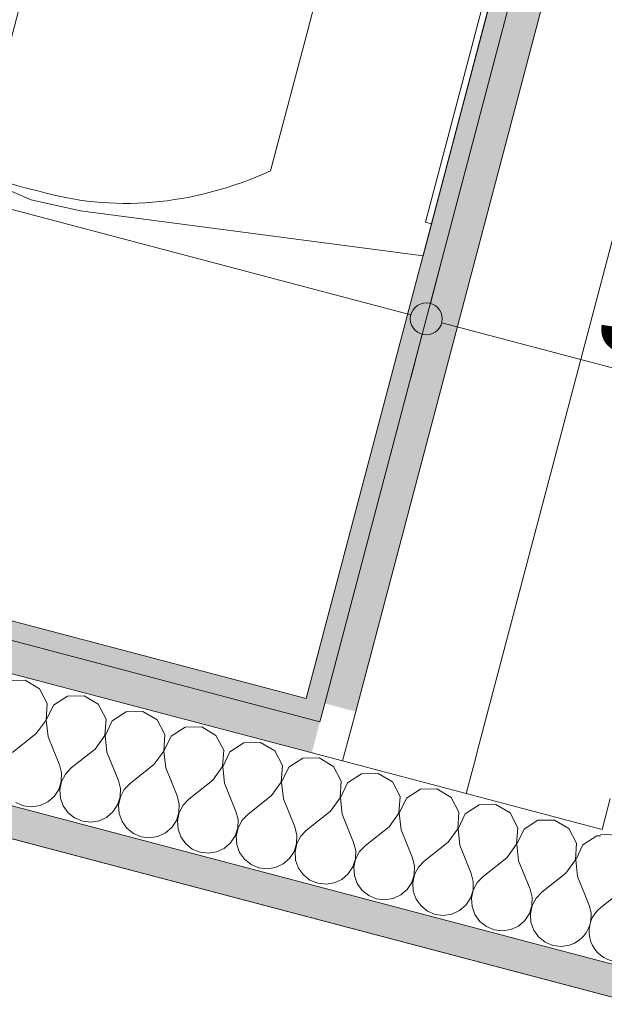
# Model space of a CAD drawing. Header units: millimetres. Extents: x -176817 to 18864955, y -12996033 to 201123.
# Tile 165 of 256: x 178758 to 179216, y -9722 to -8951. Entities that reach past the tile are written whole.
import ezdxf

# ---------------------------------------------------------------- set-up
doc = ezdxf.new("R2010")
doc.units = ezdxf.units.MM
doc.header["$MEASUREMENT"] = 0
for name, color, linetype in [('210-A Strefy', 7, 'Continuous'), ('213-A Wymiarowanie wewnętrzne', 7, 'Continuous'), ('215-A Wymiarowanie wewnętrzne 1_50', 7, 'Continuous'), ('230-A Ściany wewnętrzne', 7, 'Continuous'), ('320-W Umeblowanie', 7, 'Continuous')]:
    doc.layers.add(name, color=color, linetype=linetype)
doc.styles.add('STYL_AUTOMATYCZNY_4', font='arial.ttf')
doc.dimstyles.new('STYL_AUTOMATYCZNY__3', dxfattribs={"dimtxt": 64.999998, "dimasz": 47.5, "dimexe": 0.18, "dimexo": 0.0625, "dimgap": 0, "dimtad": 1, "dimdec": 1, "dimlfac": 0.1, "dimzin": 0, "dimdsep": 46, "dimtxsty": 'STYL_AUTOMATYCZNY_4', "dimblk": 'ARROWHEAD_11', "dimblk1": 'ARROWHEAD_11', "dimblk2": 'ARROWHEAD_11', "dimcen": 0.09, "dimclrd": 30, "dimclre": 30, "dimclrt": 30, "dimazin": 0, "dimtfac": 1, "dimtdec": 4, "dimtmove": 0, "dimatfit": 3, "dimfxl": 0, "dimtolj": 1, "dimtzin": 0, "dimarcsym": 0})
pattern_1 = [(0, (0, 0), (0, 37.5), [0, -37.5])]

# ---------------------------------------------------------------- blocks, each defined once
blk = doc.blocks.new('Zaplecze_1.19_9_2', base_point=(179928.23, -11588.13))
at = {"layer": '210-A Strefy', "color": 7, "linetype": 'Continuous', "lineweight": 0, "flags": 128}
blk.add_lwpolyline([(173461.58, -11180.7), (181970.34, -13425.95), (182706.47, -10636.24), (176359.49, -8961.43), (176212.76, -9517.51), (174050.98, -8947.07)], close=True, dxfattribs=at)
blk = doc.blocks.new('WC-D_1.23b_25_2', base_point=(177161.76, -7328.12))
at = {"layer": '210-A Strefy', "color": 254, "linetype": 'Continuous', "lineweight": 0, "true_color": 0xdfc8bd, "flags": 128}
blk.add_lwpolyline([(174442.86, -8285.04), (178982.44, -9482.92), (180561.76, -3497.78), (176022.2, -2299.9)], close=True, dxfattribs=at)
blk = doc.blocks.new('*X929')
at = {"layer": '230-A Ściany wewnętrzne', "color": 7, "linetype": 'Continuous', "lineweight": 0}
for p, q in [((179231.54, -9631.88), (179212.87, -9646.65)), ((179240.75, -9634.31), (179249.71, -9656.37)), ((179200.49, -9636.41), (179203.66, -9644.22)), ((179277.59, -9644.03), (179258.92, -9658.8)), ((179286.8, -9646.46), (179295.56, -9668.06))]:
    blk.add_line(p, q, dxfattribs=at)
for centre, start, end in [((179216.77, -9613.21), 308.34814, 99.57987), ((179262.82, -9625.36), 308.34814, 202.08793), ((179308.86, -9637.51), 87.4868, 202.08793), ((179181.6, -9653.17), 291.19799, 22.08793), ((179227.64, -9665.32), 128.34814, 255.21803), ((179227.64, -9665.32), 255.21803, 22.08793), ((179273.69, -9677.47), 128.34814, 255.21803), ((179273.69, -9677.47), 255.21803, 307.17073)]:
    blk.add_arc(centre, 23.81, start, end, dxfattribs=at)
blk = doc.blocks.new('*X930')
at = {"layer": '230-A Ściany wewnętrzne', "color": 7, "linetype": 'Continuous', "lineweight": 0}
for p, q in [((178762.42, -9468.69), (178749.41, -9468.93)), ((178773.61, -9475.32), (178762.42, -9468.69)), ((178779.65, -9486.85), (178773.61, -9475.32)), ((178795.45, -9481.08), (178784.51, -9488.13)), ((178808.46, -9480.84), (178795.45, -9481.08)), ((178819.66, -9487.47), (178808.46, -9480.84)), ((178778.72, -9499.83), (178779.65, -9486.85)), ((178784.51, -9488.13), (178778.91, -9499.88)), ((178825.69, -9499), (178819.66, -9487.47)), ((178841.49, -9493.23), (178830.55, -9500.28)), ((178854.5, -9492.99), (178841.49, -9493.23)), ((178865.7, -9499.62), (178854.5, -9492.99)), ((178771.11, -9510.38), (178778.72, -9499.83)), ((178778.91, -9499.88), (178780.32, -9512.81)), ((178824.77, -9511.98), (178825.69, -9499)), ((178830.55, -9500.28), (178824.95, -9512.03)), ((178871.74, -9511.15), (178865.7, -9499.62)), ((178771.11, -9510.38), (178752.44, -9525.16)), ((178817.16, -9522.53), (178824.77, -9511.98)), ((178824.95, -9512.03), (178826.37, -9524.96)), ((178870.81, -9524.13), (178871.74, -9511.15)), ((178876.6, -9512.43), (178871, -9524.18)), ((178887.54, -9505.38), (178876.6, -9512.43)), ((178900.55, -9505.14), (178887.54, -9505.38)), ((178911.74, -9511.77), (178900.55, -9505.14)), ((178917.78, -9523.3), (178911.74, -9511.77)), ((178780.32, -9512.81), (178789.28, -9534.88)), ((178933.58, -9517.53), (178922.64, -9524.58)), ((178946.59, -9517.29), (178933.58, -9517.53)), ((178957.78, -9523.92), (178946.59, -9517.29)), ((178817.16, -9522.53), (178798.48, -9537.31)), ((178826.37, -9524.96), (178835.32, -9547.02)), ((178863.2, -9534.68), (178870.81, -9524.13)), ((178871, -9524.18), (178872.41, -9537.11)), ((178916.85, -9536.28), (178917.78, -9523.3)), ((178922.64, -9524.58), (178917.04, -9536.33)), ((178963.82, -9535.45), (178957.78, -9523.92)), ((178790.88, -9541.24), (178789.28, -9534.88)), ((178863.2, -9534.68), (178844.53, -9549.45)), ((178962.9, -9548.43), (178963.82, -9535.45)), ((178979.62, -9529.68), (178968.68, -9536.73)), ((178992.63, -9529.44), (178979.62, -9529.68)), ((179003.83, -9536.07), (178992.63, -9529.44)), ((178790.69, -9547.81), (178790.88, -9541.24)), ((178793.94, -9542.05), (178790.87, -9547.86)), ((178798.48, -9537.31), (178793.94, -9542.05)), ((178872.41, -9537.11), (178881.36, -9559.17)), ((178909.24, -9546.83), (178916.85, -9536.28)), ((178917.04, -9536.33), (178918.45, -9549.26)), ((178968.68, -9536.73), (178963.08, -9548.48)), ((179009.87, -9547.6), (179003.83, -9536.07)), ((179025.66, -9541.83), (179014.73, -9548.88)), ((179038.68, -9541.59), (179025.66, -9541.83)), ((179049.87, -9548.22), (179038.68, -9541.59)), ((178788.71, -9554.07), (178790.69, -9547.81)), ((178790.87, -9547.86), (178789.51, -9554.29)), ((178836.93, -9553.39), (178835.32, -9547.02)), ((178844.53, -9549.45), (178839.99, -9554.2)), ((178909.24, -9546.83), (178890.57, -9561.6)), ((178918.45, -9549.26), (178927.41, -9571.32)), ((178955.29, -9558.98), (178962.9, -9548.43)), ((178963.08, -9548.48), (178964.5, -9561.41)), ((179008.94, -9560.58), (179009.87, -9547.6)), ((179014.73, -9548.88), (179009.13, -9560.63)), ((179055.91, -9559.75), (179049.87, -9548.22)), ((178785.09, -9559.56), (178788.71, -9554.07)), ((178789.51, -9554.29), (178789.95, -9560.84)), ((178836.73, -9559.96), (178836.93, -9553.39)), ((178839.99, -9554.2), (178836.92, -9560.01)), ((179071.71, -9553.98), (179060.77, -9561.03)), ((179084.72, -9553.74), (179071.71, -9553.98)), ((179095.91, -9560.37), (179084.72, -9553.74)), ((178755.08, -9564.31), (178761.14, -9566.85)), ((178774.15, -9566.61), (178780.11, -9563.84)), ((178780.11, -9563.84), (178785.09, -9559.56)), ((178789.95, -9560.84), (178792.16, -9567.02)), ((178831.13, -9571.71), (178834.75, -9566.22)), ((178834.75, -9566.22), (178836.73, -9559.96)), ((178836.92, -9560.01), (178835.55, -9566.44)), ((178835.55, -9566.44), (178835.99, -9572.99)), ((178882.97, -9565.54), (178881.36, -9559.17)), ((178882.77, -9572.11), (178882.97, -9565.54)), ((178886.03, -9566.35), (178882.96, -9572.16)), ((178890.57, -9561.6), (178886.03, -9566.35)), ((178955.29, -9558.98), (178936.61, -9573.75)), ((178964.5, -9561.41), (178973.45, -9583.47)), ((179001.33, -9571.13), (179008.94, -9560.58)), ((179009.13, -9560.63), (179010.54, -9573.56)), ((179054.98, -9572.73), (179055.91, -9559.75)), ((179060.77, -9561.03), (179055.17, -9572.77)), ((179101.95, -9571.9), (179095.91, -9560.37)), ((179117.75, -9566.13), (179106.81, -9573.18)), ((179130.76, -9565.89), (179117.75, -9566.13)), ((179141.96, -9572.52), (179130.76, -9565.89)), ((178761.14, -9566.85), (178767.66, -9567.63)), ((178767.66, -9567.63), (178774.15, -9566.61)), ((178792.16, -9567.02), (178795.99, -9572.37)), ((178795.99, -9572.37), (178801.12, -9576.46)), ((178826.15, -9575.99), (178831.13, -9571.71)), ((178835.99, -9572.99), (178838.21, -9579.17)), ((178880.79, -9578.37), (178882.77, -9572.11)), ((178882.96, -9572.16), (178881.59, -9578.58)), ((178929.01, -9577.69), (178927.41, -9571.32)), ((178936.61, -9573.75), (178932.07, -9578.5)), ((179001.33, -9571.13), (178982.66, -9585.9)), ((179010.54, -9573.56), (179019.49, -9595.62)), ((179047.37, -9583.28), (179054.98, -9572.73)), ((179055.17, -9572.77), (179056.58, -9585.71)), ((179101.03, -9584.88), (179101.95, -9571.9)), ((179106.81, -9573.18), (179101.21, -9584.92)), ((179147.99, -9584.05), (179141.96, -9572.52)), ((178801.12, -9576.46), (178807.18, -9579)), ((178807.18, -9579), (178813.7, -9579.78)), ((178813.7, -9579.78), (178820.19, -9578.75)), ((178820.19, -9578.75), (178826.15, -9575.99)), ((178838.21, -9579.17), (178842.03, -9584.52)), ((178877.17, -9583.86), (178880.79, -9578.37)), ((178881.59, -9578.58), (178882.04, -9585.14)), ((178928.82, -9584.26), (178929.01, -9577.69)), ((178932.07, -9578.5), (178929, -9584.31)), ((179163.79, -9578.28), (179152.86, -9585.33)), ((179176.8, -9578.04), (179163.79, -9578.28)), ((179188, -9584.67), (179176.8, -9578.04)), ((178842.03, -9584.52), (178847.17, -9588.61)), ((178847.17, -9588.61), (178853.23, -9591.15)), ((178866.24, -9590.9), (178872.2, -9588.14)), ((178872.2, -9588.14), (178877.17, -9583.86)), ((178882.04, -9585.14), (178884.25, -9591.32)), ((178926.84, -9590.52), (178928.82, -9584.26)), ((178929, -9584.31), (178927.64, -9590.73)), ((178975.06, -9589.84), (178973.45, -9583.47)), ((178982.66, -9585.9), (178978.12, -9590.65)), ((179047.37, -9583.28), (179028.7, -9598.05)), ((179056.58, -9585.71), (179065.53, -9607.77)), ((179093.42, -9595.43), (179101.03, -9584.88)), ((179101.21, -9584.92), (179102.62, -9597.86)), ((179147.07, -9597.02), (179147.99, -9584.05)), ((179152.86, -9585.33), (179147.26, -9597.07)), ((179194.04, -9596.19), (179188, -9584.67)), ((178853.23, -9591.15), (178859.75, -9591.93)), ((178859.75, -9591.93), (178866.24, -9590.9)), ((178884.25, -9591.32), (178888.07, -9596.67)), ((178888.07, -9596.67), (178893.21, -9600.76)), ((178918.24, -9600.29), (178923.22, -9596.01)), ((178923.22, -9596.01), (178926.84, -9590.52)), ((178927.64, -9590.73), (178928.08, -9597.29)), ((178928.08, -9597.29), (178930.29, -9603.47)), ((178972.88, -9602.67), (178974.86, -9596.41)), ((178975.05, -9596.46), (178973.68, -9602.88)), ((178974.86, -9596.41), (178975.06, -9589.84)), ((178978.12, -9590.65), (178975.05, -9596.46)), ((179021.1, -9601.99), (179019.49, -9595.62)), ((179093.42, -9595.43), (179074.74, -9610.2)), ((179139.46, -9607.58), (179147.07, -9597.02)), ((179147.26, -9597.07), (179148.67, -9610.01)), ((179193.11, -9609.17), (179194.04, -9596.19)), ((179209.84, -9590.43), (179198.9, -9597.48)), ((179212.64, -9590.38), (179209.84, -9590.43)), ((178893.21, -9600.76), (178899.27, -9603.3)), ((178899.27, -9603.3), (178905.79, -9604.08)), ((178905.79, -9604.08), (178912.28, -9603.05)), ((178912.28, -9603.05), (178918.24, -9600.29)), ((178930.29, -9603.47), (178934.12, -9608.82)), ((178969.26, -9608.16), (178972.88, -9602.67)), ((178973.68, -9602.88), (178974.12, -9609.44)), ((179020.9, -9608.56), (179021.1, -9601.99)), ((179024.16, -9602.8), (179021.09, -9608.61)), ((179028.7, -9598.05), (179024.16, -9602.8)), ((179102.62, -9597.86), (179111.58, -9619.92)), ((179198.9, -9597.48), (179193.3, -9609.22)), ((178934.12, -9608.82), (178939.25, -9612.91)), ((178958.32, -9615.2), (178964.28, -9612.44)), ((178964.28, -9612.44), (178969.26, -9608.16)), ((178974.12, -9609.44), (178976.34, -9615.62)), ((179018.92, -9614.82), (179020.9, -9608.56)), ((179021.09, -9608.61), (179019.72, -9615.03)), ((179067.14, -9614.14), (179065.53, -9607.77)), ((179074.74, -9610.2), (179070.2, -9614.95)), ((179139.46, -9607.58), (179120.79, -9622.35)), ((179148.67, -9610.01), (179157.62, -9632.07)), ((179185.5, -9619.73), (179193.11, -9609.17)), ((179193.3, -9609.22), (179194.71, -9622.16)), ((178939.25, -9612.91), (178945.31, -9615.45)), ((178945.31, -9615.45), (178951.83, -9616.23)), ((178951.83, -9616.23), (178958.32, -9615.2)), ((178976.34, -9615.62), (178980.16, -9620.97)), ((179010.32, -9624.59), (179015.3, -9620.31)), ((179015.3, -9620.31), (179018.92, -9614.82)), ((179019.72, -9615.03), (179020.16, -9621.59)), ((179066.95, -9620.71), (179067.14, -9614.14)), ((179070.2, -9614.95), (179067.13, -9620.76)), ((179113.18, -9626.29), (179111.58, -9619.92)), ((179185.5, -9619.73), (179166.83, -9634.5)), ((178980.16, -9620.97), (178985.29, -9625.06)), ((178985.29, -9625.06), (178991.35, -9627.6)), ((178991.35, -9627.6), (178997.88, -9628.38)), ((178997.88, -9628.38), (179004.36, -9627.35)), ((179004.36, -9627.35), (179010.32, -9624.59)), ((179020.16, -9621.59), (179022.38, -9627.77)), ((179022.38, -9627.77), (179026.2, -9633.12)), ((179061.35, -9632.45), (179064.96, -9626.97)), ((179064.96, -9626.97), (179066.95, -9620.71)), ((179067.13, -9620.76), (179065.77, -9627.18)), ((179065.77, -9627.18), (179066.21, -9633.74)), ((179112.99, -9632.86), (179113.18, -9626.29)), ((179116.25, -9627.1), (179113.18, -9632.91)), ((179120.79, -9622.35), (179116.25, -9627.1)), ((179194.71, -9622.16), (179200.49, -9636.41)), ((179026.2, -9633.12), (179031.34, -9637.21)), ((179056.37, -9636.74), (179061.35, -9632.45)), ((179066.21, -9633.74), (179068.42, -9639.92)), ((179111.01, -9639.12), (179112.99, -9632.86)), ((179113.18, -9632.91), (179111.81, -9639.33)), ((179159.23, -9638.44), (179157.62, -9632.07)), ((179166.83, -9634.5), (179162.29, -9639.25)), ((179031.34, -9637.21), (179037.4, -9639.75)), ((179037.4, -9639.75), (179043.92, -9640.53)), ((179043.92, -9640.53), (179050.41, -9639.5)), ((179050.41, -9639.5), (179056.37, -9636.74)), ((179068.42, -9639.92), (179072.24, -9645.27)), ((179107.39, -9644.6), (179111.01, -9639.12)), ((179111.81, -9639.33), (179112.25, -9645.89)), ((179159.03, -9645.01), (179159.23, -9638.44)), ((179162.29, -9639.25), (179159.22, -9645.06)), ((179072.24, -9645.27), (179077.38, -9649.36)), ((179077.38, -9649.36), (179083.44, -9651.9)), ((179096.45, -9651.65), (179102.41, -9648.89)), ((179102.41, -9648.89), (179107.39, -9644.6)), ((179112.25, -9645.89), (179114.47, -9652.07)), ((179153.43, -9656.75), (179157.05, -9651.27)), ((179157.05, -9651.27), (179159.03, -9645.01)), ((179159.22, -9645.06), (179157.85, -9651.48)), ((179083.44, -9651.9), (179089.96, -9652.68)), ((179089.96, -9652.68), (179096.45, -9651.65)), ((179114.47, -9652.07), (179118.29, -9657.41)), ((179118.29, -9657.41), (179123.42, -9661.51)), ((179148.45, -9661.04), (179153.43, -9656.75)), ((179157.85, -9651.48), (179158.29, -9658.04)), ((179158.29, -9658.04), (179160.51, -9664.22)), ((179123.42, -9661.51), (179129.48, -9664.05)), ((179129.48, -9664.05), (179136.01, -9664.83)), ((179136.01, -9664.83), (179142.49, -9663.8)), ((179142.49, -9663.8), (179148.45, -9661.04)), ((179160.51, -9664.22), (179164.33, -9669.56)), ((179164.33, -9669.56), (179169.47, -9673.66)), ((179169.47, -9673.66), (179175.53, -9676.2)), ((179175.53, -9676.2), (179182.05, -9676.98)), ((179182.05, -9676.98), (179188.54, -9675.95)), ((179188.54, -9675.95), (179190.27, -9675.15))]:
    blk.add_line(p, q, dxfattribs=at)
blk = doc.blocks.new('Ściana_34_2', base_point=(174057.31, -8276.38))
at = {"layer": '230-A Ściany wewnętrzne', "linetype": 'Continuous', "lineweight": 0, "true_color": 0x000000}
for points in [[(174424.53, -8295.71), (178978.61, -9497.42), (178982.44, -9482.92), (174428.36, -8281.21)], [(178978.61, -9497.42), (178993.11, -9501.25), (178996.94, -9486.74), (178982.44, -9482.92)]]:
    blk.add_hatch(color=18, dxfattribs=at).paths.add_polyline_path(points)
h = blk.add_hatch(dxfattribs=at)
h.set_pattern_fill('Gips_0002', color=18, style=0, pattern_type=2)
h.set_pattern_definition(pattern_1)
h.paths.add_polyline_path([(174418.16, -8319.89), (178986.74, -9525.42), (178993.11, -9501.25), (174424.53, -8295.71)])
h = blk.add_hatch(dxfattribs=at)
h.set_pattern_fill('Gips_0002', color=18, style=0, pattern_type=2)
h.set_pattern_definition(pattern_1)
h.paths.add_polyline_path([(176335.32, -8955.05), (182706.47, -10636.24), (182712.85, -10612.07), (176341.7, -8930.88)])
h = blk.add_hatch(dxfattribs=at)
h.set_pattern_fill('Gips_0002', color=18, style=0, pattern_type=2)
h.set_pattern_definition(pattern_1)
h.paths.add_polyline_path([(178986.74, -9525.42), (179010.91, -9531.8), (179017.29, -9507.62), (178993.11, -9501.25)])
at = {"layer": '230-A Ściany wewnętrzne', "color": 7, "linetype": 'Continuous', "lineweight": 0}
for p, q in [((178993.11, -9501.25), (174424.53, -8295.71)), ((179010.91, -9531.8), (176367.21, -8834.19)), ((182712.85, -10612.07), (176341.7, -8930.88)), ((176335.32, -8955.05), (182706.47, -10636.24)), ((178996.94, -9486.74), (178993.11, -9501.25)), ((179017.29, -9507.62), (179010.91, -9531.8)), ((179010.91, -9531.8), (179107.6, -9557.31)), ((179107.6, -9557.31), (179213.96, -9585.38))]:
    blk.add_line(p, q, dxfattribs=at)
at = {"layer": '230-A Ściany wewnętrzne', "color": 7, "linetype": 'Continuous', "lineweight": 0, "flags": 128}
for points in [[(178982.44, -9482.92), (174428.36, -8281.21)], [(176359.49, -8961.43), (182706.47, -10636.24)]]:
    blk.add_lwpolyline(points, dxfattribs=at)
at = {"layer": '230-A Ściany wewnętrzne', "color": 7, "lineweight": 0}
for name in ['*X930', '*X929']:
    blk.add_blockref(name, (0, 0), dxfattribs=at)
blk = doc.blocks.new('Ściana_45_2', base_point=(179148.02, -9619.69))
at = {"layer": '230-A Ściany wewnętrzne', "linetype": 'Continuous', "lineweight": 0, "true_color": 0x000000}
blk.add_hatch(color=18, dxfattribs=at).paths.add_polyline_path([(180561.76, -3497.78), (178982.44, -9482.92), (178996.94, -9486.74), (180576.27, -3501.61)])
h = blk.add_hatch(dxfattribs=at)
h.set_pattern_fill('Gips_0002', color=18, style=0, pattern_type=2)
h.set_pattern_definition(pattern_1)
h.paths.add_polyline_path([(180576.27, -3501.61), (178996.94, -9486.74), (179021.11, -9493.12), (180600.44, -3507.99)])
h = blk.add_hatch(dxfattribs=at)
h.set_pattern_fill('Gips_0002', color=18, style=0, pattern_type=2)
h.set_pattern_definition(pattern_1)
h.paths.add_polyline_path([(178993.11, -9501.25), (179017.29, -9507.62), (179021.11, -9493.12), (178996.94, -9486.74)])
at = {"layer": '230-A Ściany wewnętrzne', "color": 7, "linetype": 'Continuous', "lineweight": 0}
for p, q in [((180576.27, -3501.61), (178996.94, -9486.74)), ((180600.44, -3507.99), (179021.11, -9493.12)), ((180697.13, -3533.5), (179117.8, -9518.64)), ((178996.94, -9486.74), (178993.11, -9501.25)), ((179021.11, -9493.12), (179017.29, -9507.62)), ((179017.29, -9507.62), (179010.91, -9531.8)), ((179117.8, -9518.64), (179113.98, -9533.14)), ((179010.91, -9531.8), (179107.6, -9557.31)), ((179113.98, -9533.14), (179107.6, -9557.31)), ((179107.6, -9557.31), (179213.96, -9585.38)), ((179220.34, -9561.2), (179213.96, -9585.38))]:
    blk.add_line(p, q, dxfattribs=at)
at = {"layer": '230-A Ściany wewnętrzne', "color": 7, "linetype": 'Continuous', "lineweight": 0, "flags": 128}
blk.add_lwpolyline([(180561.76, -3497.78), (178982.44, -9482.92)], dxfattribs=at)
blk = doc.blocks.new('WC 27[229]_2', base_point=(179111.89, -8992.35))
at = {"layer": '320-W Umeblowanie', "color": 254, "linetype": 'Continuous', "lineweight": 0, "true_color": 0xcccccc}
for p, q in [((178983.79, -8958.54), (179013.17, -8847.19)), ((178954.4, -9069.9), (178983.79, -8958.54))]:
    blk.add_line(p, q, dxfattribs=at)
at = {"layer": '320-W Umeblowanie', "color": 254, "linetype": 'Continuous', "lineweight": 0, "true_color": 0xcccccc, "flags": 128}
for points in [[(178821.92, -8730.6), (178781.75, -8733.56), (178741.87, -8743.83), (178707.43, -8762.73), (178677.41, -8790.93), (178653.78, -8826.58), (178638.1, -8867.33), (178631.63, -8910.5), (178634.6, -8953.17), (178646.8, -8992.51), (178667.43, -9025.94), (178697.04, -9054.55), (178730.53, -9076.95), (178767.06, -9092.59), (178805.75, -9101.09), (179073.86, -9136.45), (179149.91, -8848.25), (178899.26, -8746.71), (178861.41, -8735.02)], [(179080.5, -9111.28), (179143.27, -8873.42), (179138.43, -8872.14), (179075.67, -9110)]]:
    blk.add_lwpolyline(points, close=True, dxfattribs=at)
at = {"layer": '320-W Umeblowanie', "color": 254, "linetype": 'Continuous', "lineweight": 0, "true_color": 0xcccccc}
for centre, major_axis, start_param, end_param in [((178782.53, -9003.25), (69.29, 262.59), 6.227454, 7.128043), ((178755.09, -9180.38), (114.7, 434.67), 5.753781, 6.306801), ((178746.89, -8896.92), (37.36, 141.59), 0.938292, 1.564936), ((178747.32, -8895.26), (37.36, 141.59), 1.576657, 2.203301), ((178830.79, -8820.36), (69.29, 262.59), 2.296732, 3.19732), ((178894.32, -8652.75), (114.7, 434.67), 3.117975, 3.670995)]:
    blk.add_ellipse(centre, major_axis=major_axis, ratio=0.724692, start_param=start_param, end_param=end_param, dxfattribs=at)
blk = doc.blocks.new('*D3285')
at = {"layer": '213-A Wymiarowanie wewnętrzne', "linetype": 'Continuous', "lineweight": 200}
for points in [[(181679.43, -10368.53), (181680.39, -10373.31), (181683.1, -10377.37), (181687.15, -10380.08), (181691.93, -10381.03), (181696.72, -10380.08), (181700.77, -10377.37), (181703.48, -10373.31), (181704.43, -10368.53), (181703.48, -10363.75), (181700.77, -10359.69), (181696.72, -10356.98), (181691.93, -10356.03), (181687.15, -10356.98), (181683.1, -10359.69), (181680.39, -10363.75)], [(180943.3, -13158.24), (180944.25, -13163.02), (180946.96, -13167.08), (180951.02, -13169.79), (180955.8, -13170.74), (180960.58, -13169.79), (180964.64, -13167.08), (180967.35, -13163.02), (180968.3, -13158.24), (180967.35, -13153.45), (180964.64, -13149.4), (180960.58, -13146.69), (180955.8, -13145.74), (180951.02, -13146.69), (180946.96, -13149.4), (180944.25, -13153.45)]]:
    blk.add_hatch(color=30, dxfattribs=at).paths.add_polyline_path(points)
at = {"layer": '213-A Wymiarowanie wewnętrzne', "color": 30, "linetype": 'Continuous', "lineweight": 0}
for p, q in [((181737.26, -10380.49), (181704.02, -10371.72)), ((180958.99, -13146.15), (181688.74, -10380.62)), ((180943.72, -13155.05), (180910.48, -13146.28)), ((181001.12, -13170.2), (180967.89, -13161.43)), ((180949.42, -13182.41), (180952.61, -13170.32))]:
    blk.add_line(p, q, dxfattribs=at)
blk.add_circle((180955.8, -13158.24), 12.5, dxfattribs=at)
at = {"layer": '213-A Wymiarowanie wewnętrzne', "color": 30, "lineweight": 200, "insert": (181282.84, -11867.91), "char_height": 65, "attachment_point": 7, "rotation": 75.21803, "style": 'STYL_AUTOMATYCZNY_4'}
blk.add_mtext('\\A1;{\\pql;\\fArial|b0|i0|c238|p0;\\W1.000000;288,5}', dxfattribs=at)
blk = doc.blocks.new('ARROWHEAD_11')
at = {"color": 0, "linetype": 'Continuous', "lineweight": 0}
blk.add_line((0, 0), (-1, 0), dxfattribs=at)
at = {"color": 0, "linetype": 'Continuous', "lineweight": 0, "const_width": 0.25, "flags": 128}
blk.add_lwpolyline([(-0.125, 0, 1), (0.125, 0, 1)], format="xyb", close=True, dxfattribs=at)
blk = doc.blocks.new('*D3286')
at = {"layer": '213-A Wymiarowanie wewnętrzne', "linetype": 'Continuous', "lineweight": 200}
for points in [[(181717.71, -10223.5), (181718.66, -10228.28), (181721.37, -10232.33), (181725.42, -10235.04), (181730.21, -10236), (181734.99, -10235.04), (181739.04, -10232.33), (181741.75, -10228.28), (181742.71, -10223.5), (181741.75, -10218.71), (181739.04, -10214.66), (181734.99, -10211.95), (181730.21, -10211), (181725.42, -10211.95), (181721.37, -10214.66), (181718.66, -10218.71)], [(181679.43, -10368.53), (181680.39, -10373.31), (181683.1, -10377.37), (181687.15, -10380.08), (181691.93, -10381.03), (181696.72, -10380.08), (181700.77, -10377.37), (181703.48, -10373.31), (181704.43, -10368.53), (181703.48, -10363.75), (181700.77, -10359.69), (181696.72, -10356.98), (181691.93, -10356.03), (181687.15, -10356.98), (181683.1, -10359.69), (181680.39, -10363.75)]]:
    blk.add_hatch(color=30, dxfattribs=at).paths.add_polyline_path(points)
at = {"layer": '213-A Wymiarowanie wewnętrzne', "color": 30, "linetype": 'Continuous', "lineweight": 0}
for p, q in [((181775.53, -10235.45), (181742.29, -10226.68)), ((181695.12, -10356.44), (181727.02, -10235.58)), ((181679.85, -10365.34), (181646.61, -10356.57))]:
    blk.add_line(p, q, dxfattribs=at)
for centre in [(181730.21, -10223.5), (181691.93, -10368.53)]:
    blk.add_circle(centre, 12.5, dxfattribs=at)
at = {"layer": '213-A Wymiarowanie wewnętrzne', "color": 30, "lineweight": 200, "insert": (181685.85, -10340.63), "char_height": 65, "attachment_point": 7, "rotation": 75.21803, "style": 'STYL_AUTOMATYCZNY_4'}
blk.add_mtext('\\A1;{\\pql;\\fArial|b0|i0|c238|p0;\\W1.000000;15}', dxfattribs=at)
blk = doc.blocks.new('*D3287')
at = {"layer": '213-A Wymiarowanie wewnętrzne', "linetype": 'Continuous', "lineweight": 200}
for points in [[(183304.69, -4209.35), (183305.64, -4214.14), (183308.35, -4218.19), (183312.4, -4220.9), (183317.19, -4221.85), (183321.97, -4220.9), (183326.02, -4218.19), (183328.73, -4214.14), (183329.69, -4209.35), (183328.73, -4204.57), (183326.02, -4200.52), (183321.97, -4197.81), (183317.19, -4196.85), (183312.4, -4197.81), (183308.35, -4200.52), (183305.64, -4204.57)], [(181717.71, -10223.5), (181718.66, -10228.28), (181721.37, -10232.33), (181725.42, -10235.04), (181730.21, -10236), (181734.99, -10235.04), (181739.04, -10232.33), (181741.75, -10228.28), (181742.71, -10223.5), (181741.75, -10218.71), (181739.04, -10214.66), (181734.99, -10211.95), (181730.21, -10211), (181725.42, -10211.95), (181721.37, -10214.66), (181718.66, -10218.71)]]:
    blk.add_hatch(color=30, dxfattribs=at).paths.add_polyline_path(points)
at = {"layer": '213-A Wymiarowanie wewnętrzne', "color": 30, "linetype": 'Continuous', "lineweight": 0}
for p, q in [((181733.39, -10211.41), (183314, -4221.44)), ((181718.12, -10220.31), (181684.88, -10211.54)), ((181775.53, -10235.45), (181742.29, -10226.68))]:
    blk.add_line(p, q, dxfattribs=at)
at = {"layer": '213-A Wymiarowanie wewnętrzne', "color": 30, "lineweight": 200, "insert": (182492.15, -7285.01), "char_height": 65, "attachment_point": 7, "rotation": 75.21803, "style": 'STYL_AUTOMATYCZNY_4'}
blk.add_mtext('\\A1;{\\pql;\\fArial|b0|i0|c238|p0;\\W1.000000;622}', dxfattribs=at)
blk = doc.blocks.new('*D3487')
at = {"layer": '215-A Wymiarowanie wewnętrzne 1_50', "linetype": 'Continuous', "lineweight": 200}
for points in [[(176571.2, -2432.56), (176572.15, -2437.34), (176574.86, -2441.4), (176578.91, -2444.11), (176583.7, -2445.06), (176588.48, -2444.11), (176592.54, -2441.4), (176595.25, -2437.34), (176596.2, -2432.56), (176595.25, -2427.77), (176592.54, -2423.72), (176588.48, -2421.01), (176583.7, -2420.06), (176578.91, -2421.01), (176574.86, -2423.72), (176572.15, -2427.77)], [(174984.22, -8446.7), (174985.17, -8451.48), (174987.88, -8455.54), (174991.94, -8458.25), (174996.72, -8459.2), (175001.5, -8458.25), (175005.56, -8455.54), (175008.27, -8451.48), (175009.22, -8446.7), (175008.27, -8441.91), (175005.56, -8437.86), (175001.5, -8435.15), (174996.72, -8434.2), (174991.94, -8435.15), (174987.88, -8437.86), (174985.17, -8441.91)]]:
    blk.add_hatch(color=30, dxfattribs=at).paths.add_polyline_path(points)
at = {"layer": '215-A Wymiarowanie wewnętrzne 1_50', "color": 30, "linetype": 'Continuous', "lineweight": 0}
for p, q in [((174999.91, -8434.61), (176580.51, -2444.64)), ((174984.63, -8443.51), (174951.4, -8434.74)), ((175042.04, -8458.66), (175008.81, -8449.89))]:
    blk.add_line(p, q, dxfattribs=at)
at = {"layer": '215-A Wymiarowanie wewnętrzne 1_50', "color": 30, "lineweight": 200, "insert": (175758.67, -5508.22), "char_height": 65, "attachment_point": 7, "rotation": 75.21803, "style": 'STYL_AUTOMATYCZNY_4'}
blk.add_mtext('\\A1;{\\pql;\\fArial|b0|i0|c238|p0;\\W1.000000;622}', dxfattribs=at)
blk = doc.blocks.new('*D3863')
at = {"layer": '213-A Wymiarowanie wewnętrzne', "linetype": 'Continuous', "lineweight": 200}
for points in [[(174495.3, -7980.18), (174496.25, -7984.96), (174498.96, -7989.02), (174503.01, -7991.73), (174507.8, -7992.68), (174512.58, -7991.73), (174516.63, -7989.02), (174519.34, -7984.96), (174520.3, -7980.18), (174519.34, -7975.39), (174516.63, -7971.34), (174512.58, -7968.63), (174507.8, -7967.68), (174503.01, -7968.63), (174498.96, -7971.34), (174496.25, -7975.39)], [(179063.88, -9185.71), (179064.83, -9190.49), (179067.54, -9194.55), (179071.59, -9197.26), (179076.38, -9198.21), (179081.16, -9197.26), (179085.22, -9194.55), (179087.93, -9190.49), (179088.88, -9185.71), (179087.93, -9180.93), (179085.22, -9176.87), (179081.16, -9174.16), (179076.38, -9173.21), (179071.59, -9174.16), (179067.54, -9176.87), (179064.83, -9180.93)]]:
    blk.add_hatch(color=30, dxfattribs=at).paths.add_polyline_path(points)
at = {"layer": '213-A Wymiarowanie wewnętrzne', "color": 30, "linetype": 'Continuous', "lineweight": 0}
for p, q in [((174519.88, -7983.37), (179064.29, -9182.52)), ((174495.84, -8025.5), (174504.61, -7992.26)), ((179079.57, -9173.62), (179088.34, -9140.39))]:
    blk.add_line(p, q, dxfattribs=at)
blk.add_circle((174507.8, -7980.18), 12.5, dxfattribs=at)
at = {"layer": '213-A Wymiarowanie wewnętrzne', "color": 30, "lineweight": 200, "insert": (176687.56, -8541.92), "char_height": 65, "attachment_point": 7, "rotation": 345.21803, "style": 'STYL_AUTOMATYCZNY_4'}
blk.add_mtext('\\A1;{\\pql;\\fArial|b0|i0|c238|p0;\\W1.000000;472,5}', dxfattribs=at)
blk = doc.blocks.new('*D3864')
at = {"layer": '213-A Wymiarowanie wewnętrzne', "linetype": 'Continuous', "lineweight": 200}
for points in [[(179063.88, -9185.71), (179064.83, -9190.49), (179067.54, -9194.55), (179071.59, -9197.26), (179076.38, -9198.21), (179081.16, -9197.26), (179085.22, -9194.55), (179087.93, -9190.49), (179088.88, -9185.71), (179087.93, -9180.93), (179085.22, -9176.87), (179081.16, -9174.16), (179076.38, -9173.21), (179071.59, -9174.16), (179067.54, -9176.87), (179064.83, -9180.93)], [(179411.96, -9277.56), (179412.91, -9282.34), (179415.62, -9286.4), (179419.68, -9289.11), (179424.46, -9290.06), (179429.25, -9289.11), (179433.3, -9286.4), (179436.01, -9282.34), (179436.96, -9277.56), (179436.01, -9272.78), (179433.3, -9268.72), (179429.25, -9266.01), (179424.46, -9265.06), (179419.68, -9266.01), (179415.62, -9268.72), (179412.91, -9272.78)]]:
    blk.add_hatch(color=30, dxfattribs=at).paths.add_polyline_path(points)
at = {"layer": '213-A Wymiarowanie wewnętrzne', "color": 30, "linetype": 'Continuous', "lineweight": 0}
for p, q in [((179079.57, -9173.62), (179088.34, -9140.39)), ((179088.46, -9188.9), (179412.38, -9274.37)), ((179064.42, -9231.03), (179073.19, -9197.8)), ((179427.65, -9265.47), (179436.42, -9232.24)), ((179412.5, -9322.88), (179421.27, -9289.65))]:
    blk.add_line(p, q, dxfattribs=at)
for centre in [(179076.38, -9185.71), (179424.46, -9277.56)]:
    blk.add_circle(centre, 12.5, dxfattribs=at)
at = {"layer": '213-A Wymiarowanie wewnętrzne', "color": 30, "lineweight": 200, "insert": (179205.8, -9206.42), "char_height": 65, "attachment_point": 7, "rotation": 345.21803, "style": 'STYL_AUTOMATYCZNY_4'}
blk.add_mtext('\\A1;{\\pql;\\fArial|b0|i0|c238|p0;\\W1.000000;36}', dxfattribs=at)
blk = doc.blocks.new('*D3870')
at = {"layer": '213-A Wymiarowanie wewnętrzne', "linetype": 'Continuous', "lineweight": 200}
for points in [[(176119.69, -9822.83), (176120.64, -9827.61), (176123.35, -9831.67), (176127.4, -9834.38), (176132.19, -9835.33), (176136.97, -9834.38), (176141.03, -9831.67), (176143.74, -9827.61), (176144.69, -9822.83), (176143.74, -9818.05), (176141.03, -9813.99), (176136.97, -9811.28), (176132.19, -9810.33), (176127.4, -9811.28), (176123.35, -9813.99), (176120.64, -9818.05)], [(182481.17, -11501.47), (182482.12, -11506.25), (182484.83, -11510.3), (182488.89, -11513.01), (182493.67, -11513.97), (182498.46, -11513.01), (182502.51, -11510.3), (182505.22, -11506.25), (182506.17, -11501.47), (182505.22, -11496.68), (182502.51, -11492.63), (182498.46, -11489.92), (182493.67, -11488.97), (182488.89, -11489.92), (182484.83, -11492.63), (182482.12, -11496.68)]]:
    blk.add_hatch(color=30, dxfattribs=at).paths.add_polyline_path(points)
at = {"layer": '213-A Wymiarowanie wewnętrzne', "color": 30, "linetype": 'Continuous', "lineweight": 0}
for p, q in [((176144.27, -9826.02), (182481.59, -11498.28)), ((176120.23, -9868.15), (176129, -9834.92))]:
    blk.add_line(p, q, dxfattribs=at)
at = {"layer": '213-A Wymiarowanie wewnętrzne', "color": 30, "lineweight": 200, "insert": (179208.4, -10621.12), "char_height": 65, "attachment_point": 7, "rotation": 345.21803, "style": 'STYL_AUTOMATYCZNY_4'}
blk.add_mtext('\\A1;{\\pql;\\fArial|b0|i0|c238|p0;\\W1.000000;657,9}', dxfattribs=at)
blk = doc.blocks.new('*D3875')
at = {"layer": '213-A Wymiarowanie wewnętrzne', "linetype": 'Continuous', "lineweight": 200}
for points in [[(178622.72, -9406.81), (178623.67, -9411.59), (178626.38, -9415.65), (178630.44, -9418.36), (178635.22, -9419.31), (178640.01, -9418.36), (178644.06, -9415.65), (178646.77, -9411.59), (178647.72, -9406.81), (178646.77, -9402.02), (178644.06, -9397.97), (178640.01, -9395.26), (178635.22, -9394.31), (178630.44, -9395.26), (178626.38, -9397.97), (178623.67, -9402.02)], [(178584.45, -9551.84), (178585.4, -9556.63), (178588.11, -9560.68), (178592.17, -9563.39), (178596.95, -9564.34), (178601.73, -9563.39), (178605.79, -9560.68), (178608.5, -9556.63), (178609.45, -9551.84), (178608.5, -9547.06), (178605.79, -9543), (178601.73, -9540.29), (178596.95, -9539.34), (178592.17, -9540.29), (178588.11, -9543), (178585.4, -9547.06)]]:
    blk.add_hatch(color=30, dxfattribs=at).paths.add_polyline_path(points)
at = {"layer": '213-A Wymiarowanie wewnętrzne', "color": 30, "linetype": 'Continuous', "lineweight": 0}
for p, q in [((178623.14, -9403.62), (178589.9, -9394.85)), ((178680.55, -9418.77), (178647.31, -9410)), ((178600.14, -9539.76), (178632.03, -9418.89)), ((178584.86, -9548.65), (178551.63, -9539.88)), ((178642.27, -9563.8), (178609.04, -9555.03))]:
    blk.add_line(p, q, dxfattribs=at)
at = {"layer": '213-A Wymiarowanie wewnętrzne', "color": 30, "lineweight": 200, "insert": (178590.87, -9523.94), "char_height": 65, "attachment_point": 7, "rotation": 75.21803, "style": 'STYL_AUTOMATYCZNY_4'}
blk.add_mtext('\\A1;{\\pql;\\fArial|b0|i0|c238|p0;\\W1.000000;15}', dxfattribs=at)
blk = doc.blocks.new('*D3876')
at = {"layer": '213-A Wymiarowanie wewnętrzne', "linetype": 'Continuous', "lineweight": 200}
for points in [[(180209.7, -3392.67), (180210.65, -3397.45), (180213.36, -3401.5), (180217.42, -3404.21), (180222.2, -3405.17), (180226.98, -3404.21), (180231.04, -3401.5), (180233.75, -3397.45), (180234.7, -3392.67), (180233.75, -3387.88), (180231.04, -3383.83), (180226.98, -3381.12), (180222.2, -3380.17), (180217.42, -3381.12), (180213.36, -3383.83), (180210.65, -3387.88)], [(178622.72, -9406.81), (178623.67, -9411.59), (178626.38, -9415.65), (178630.44, -9418.36), (178635.22, -9419.31), (178640.01, -9418.36), (178644.06, -9415.65), (178646.77, -9411.59), (178647.72, -9406.81), (178646.77, -9402.02), (178644.06, -9397.97), (178640.01, -9395.26), (178635.22, -9394.31), (178630.44, -9395.26), (178626.38, -9397.97), (178623.67, -9402.02)]]:
    blk.add_hatch(color=30, dxfattribs=at).paths.add_polyline_path(points)
at = {"layer": '213-A Wymiarowanie wewnętrzne', "color": 30, "linetype": 'Continuous', "lineweight": 0}
for p, q in [((180210.12, -3389.48), (180176.88, -3380.71)), ((180267.52, -3404.63), (180234.29, -3395.86)), ((178638.41, -9394.72), (180219.01, -3404.75)), ((178623.14, -9403.62), (178589.9, -9394.85)), ((178680.55, -9418.77), (178647.31, -9410))]:
    blk.add_line(p, q, dxfattribs=at)
for centre in [(180222.2, -3392.67), (178635.22, -9406.81)]:
    blk.add_circle(centre, 12.5, dxfattribs=at)
at = {"layer": '213-A Wymiarowanie wewnętrzne', "color": 30, "lineweight": 200, "insert": (179397.17, -6468.32), "char_height": 65, "attachment_point": 7, "rotation": 75.21803, "style": 'STYL_AUTOMATYCZNY_4'}
blk.add_mtext('\\A1;{\\pql;\\fArial|b0|i0|c238|p0;\\W1.000000;622}', dxfattribs=at)

msp = doc.modelspace()

# ---------------------------------------------------------------- linework, layer by layer
at = {"layer": '210-A Strefy', "color": 252, "linetype": 'Continuous', "lineweight": 0, "flags": 128}
for points in [[(174442.86, -8285.04), (178982.44, -9482.92), (180561.76, -3497.78), (176022.2, -2299.9)], [(173461.58, -11180.7), (181970.34, -13425.95), (182706.47, -10636.24), (176359.49, -8961.43), (176212.76, -9517.51), (174050.98, -8947.07)]]:
    msp.add_lwpolyline(points, close=True, dxfattribs=at)

# ---------------------------------------------------------------- block references
at = {"layer": '210-A Strefy', "color": 7, "linetype": 'Continuous', "lineweight": 0}
for name, p in [('WC-D_1.23b_25_2', (177161.76, -7328.12)), ('Zaplecze_1.19_9_2', (179928.23, -11588.13))]:
    msp.add_blockref(name, p, dxfattribs=at)
at = {"layer": '230-A Ściany wewnętrzne', "color": 7, "lineweight": 0}
for name, p in [('Ściana_45_2', (179148.02, -9619.69)), ('Ściana_34_2', (174057.31, -8276.38))]:
    msp.add_blockref(name, p, dxfattribs=at)
at = {"layer": '320-W Umeblowanie', "color": 254, "linetype": 'Continuous', "lineweight": 0, "true_color": 0xcccccc}
msp.add_blockref('WC 27[229]_2', (179111.89, -8992.35), dxfattribs=at)

# ---------------------------------------------------------------- dimensions: what is measured, and where the dimension line sits
at = {"layer": '213-A Wymiarowanie wewnętrzne', "color": 30, "linetype": 'Continuous', "lineweight": 200}
for base, p1, p2, angle, picture, middle, turn in [((183317.19, -4209.35), (178497.62, -9370.5), (180077.34, -3354.44), 75.21803, '*D3287', (182479.66, -7204.98), 75.21803), ((180222.2, -3392.67), (179017.29, -9507.62), (180604.27, -3493.48), 75.21803, '*D3876', (179384.68, -6388.29), 75.21803), ((179076.38, -9185.71), (175218.02, -5288.64), (178996.94, -9486.74), 345.21803, '*D3863', (176801.13, -8538.27), 345.21803), ((179424.46, -9277.56), (178996.94, -9486.74), (179341.2, -9593.1), 345.21803, '*D3864', (179261.92, -9187.61), 345.21803), ((181730.21, -10223.5), (178452.09, -9513.62), (178497.62, -9370.5), 75.21803, '*D3286', (181667.05, -10284.51), 75.21803), ((178635.22, -9406.81), (178452.09, -9513.62), (179017.29, -9507.62), 75.21803, '*D3875', (178572.06, -9467.82), 75.21803), ((182493.67, -11501.47), (176212.76, -9517.51), (182727.35, -10615.9), 345.21803, '*D3870', (179321.97, -10617.48), 345.21803), ((181691.93, -10368.53), (181984.84, -13429.77), (178452.09, -9513.62), 75.21803, '*D3285', (181279.2, -11754.34), 75.21803)]:
    dim = msp.add_linear_dim(base=base, p1=p1, p2=p2, angle=angle, dimstyle='STYL_AUTOMATYCZNY__3', dxfattribs=at)
    dim.commit()
    dim.dimension.update_dxf_attribs({"geometry": picture, "text_midpoint": middle, "dimtype": 160, "text_rotation": turn})
at = {"layer": '215-A Wymiarowanie wewnętrzne 1_50', "color": 30, "linetype": 'Continuous', "lineweight": 200}
dim = msp.add_linear_dim(base=(176583.7, -2432.56), p1=(178497.62, -9370.5), p2=(180077.34, -3354.44), angle=75.21803, dimstyle='STYL_AUTOMATYCZNY__3', dxfattribs=at)
dim.commit()
dim.dimension.update_dxf_attribs({"geometry": '*D3487', "text_midpoint": (175746.17, -5428.18), "dimtype": 160, "text_rotation": 75.21803})

doc.saveas('drawing.dxf')
